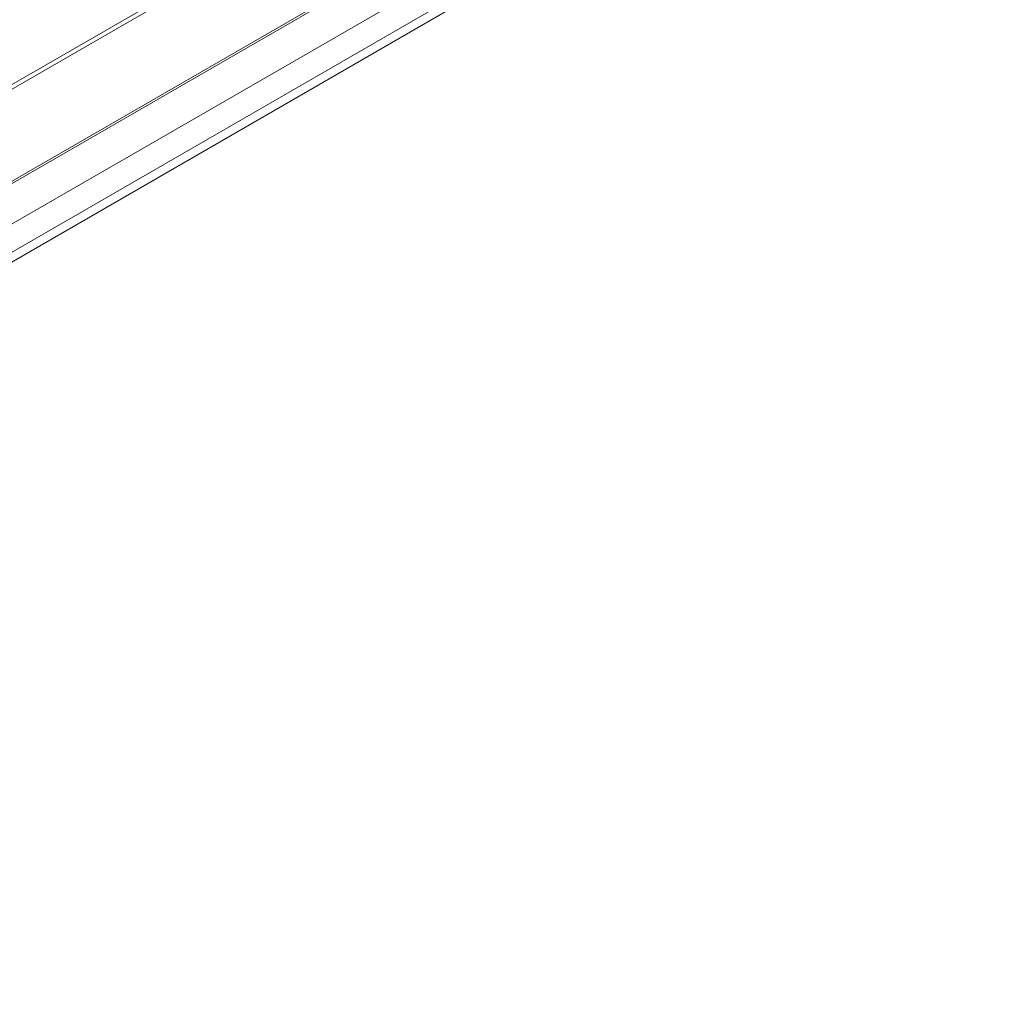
# Model space of a CAD drawing. Header units: millimetres. Extents: x 0 to 1118, y 0 to 864.
# Tile 52 of 156: x 901 to 918, y 223 to 240. Entities that reach past the tile are written whole.
import ezdxf

# ---------------------------------------------------------------- set-up
doc = ezdxf.new("R2010")
doc.units = ezdxf.units.MM

msp = doc.modelspace()

# ---------------------------------------------------------------- linework, layer by layer
at = {"color": 9, "linetype": 'Continuous', "lineweight": 0}
for p, q in [((880.506, 227.069), (1021.237, 308.311)), ((1021.271, 308.25), (880.541, 227.008)), ((878.171, 224.025), (1023.641, 308.003)), ((878.808, 223.639), (1023.181, 306.984)), ((878.808, 223.145), (1023.181, 306.49)), ((878.704, 222.916), (1023.078, 306.261))]:
    msp.add_line(p, q, dxfattribs=at)
at = {"color": 7, "linetype": 'Continuous', "lineweight": 15}
for p, q in [((878.145, 223.968), (1023.615, 307.946)), ((878.381, 222.729), (1022.754, 306.074))]:
    msp.add_line(p, q, dxfattribs=at)

doc.saveas('drawing.dxf')
